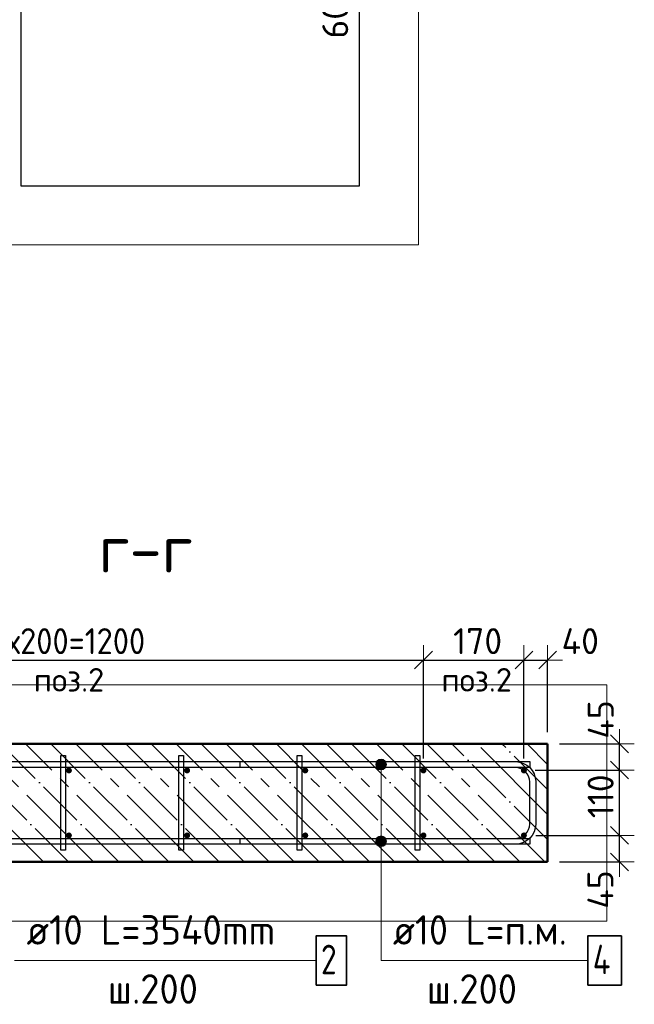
# Model space of a CAD drawing. Header units: millimetres. Extents: x -19950 to 69837, y -2757 to 40090.
# Tile 46 of 136: x -159 to 881, y 5061 to 6729. Entities that reach past the tile are written whole.
import ezdxf

# ---------------------------------------------------------------- set-up
doc = ezdxf.new("R2010")
doc.units = ezdxf.units.MM
doc.header["$PDMODE"] = 65
doc.linetypes.add('______11', pattern=[100, 80, -10, 0, -10])
doc.linetypes.add('______5', pattern=[220, 160, -20, 20, -20])
for name, color, linetype, lineweight in [('Standard', 7, 'Continuous', 25), ('Арм.стержн. Арматура края', 96, 'Continuous', 35), ('Арм.стержн. вертикальными 1', 22, 'Continuous', 35), ('Арм.стержн.горизонт. 1', 180, 'Continuous', 35), ('Размерная линия_ общее', 7, 'Continuous', 13)]:
    doc.layers.add(name, color=color, linetype=linetype, lineweight=lineweight)
doc.layers.add('Арм.стержн.Стяжки', color=7, linetype='Continuous', lineweight=35, true_color=0x501e0f)
doc.styles.add('ISOCPEUR', font='ISOCPEUR')
doc.dimstyles.new('DIMSTYLE_5', dxfattribs={"dimtxt": 44, "dimasz": 50, "dimexe": 0, "dimexo": 0, "dimgap": 22, "dimtad": 2, "dimdec": 0, "dimrnd": 5, "dimzin": 12, "dimdsep": 46, "dimtxsty": 'ISOCPEUR', "dimblk1": 'ALL_ML_STRICH', "dimblk2": 'ALL_ML_STRICH', "dimsah": 1, "dimcen": 0, "dimclrd": 7, "dimclre": 256, "dimclrt": 7, "dimadec": 0, "dimazin": 0, "dimtfac": 1, "dimtdec": 0, "dimtix": 1, "dimtmove": 2, "dimatfit": 3, "dimfxl": 0, "dimtvp": 1.2, "dimtzin": 0, "dimlwd": 0, "dimlwe": -3, "dimarcsym": 0})
doc.dimstyles.new('DIMSTYLE_7', dxfattribs={"dimtxt": 44, "dimasz": 50, "dimexe": 0, "dimexo": 0, "dimgap": 22, "dimtad": 2, "dimdec": 0, "dimrnd": 5, "dimzin": 12, "dimdsep": 46, "dimtxsty": 'ISOCPEUR', "dimblk1": 'ALL_ML_STRICH', "dimblk2": 'ALL_ML_STRICH', "dimsah": 1, "dimcen": 0, "dimclrd": 7, "dimclre": 256, "dimclrt": 7, "dimadec": 0, "dimazin": 0, "dimtfac": 1, "dimtdec": 0, "dimtix": 1, "dimtmove": 2, "dimatfit": 3, "dimfxl": 0, "dimtzin": 0, "dimlwd": 0, "dimlwe": -3, "dimarcsym": 0})

# ---------------------------------------------------------------- blocks, each defined once
blk = doc.blocks.new('ALL_ML_STRICH')
at = {"color": 0, "linetype": 'ByBlock', "lineweight": -2}
for p, q in [((0, -0.5), (0, 0.5)), ((-1, 0), (0.5, 0)), ((-0.3, -0.3), (0.3, 0.3))]:
    blk.add_line(p, q, dxfattribs=at)
blk = doc.blocks.new('*D44')
at = {"layer": 'DEFPOINTS', "color": 7, "linetype": 'Continuous', "lineweight": 13, "transparency": 33554687}
for p in [(694.2, 5347.4), (734.2, 5302.4), (855.9, 5302.4)]:
    blk.add_point(p, dxfattribs=at)
at = {"layer": 'Размерная линия_ общее', "color": 253, "linetype": 'Continuous', "lineweight": -2, "true_color": 0xa0a0a0, "transparency": 33554687}
for p, q in [((714.2, 5347.4), (855.9, 5347.4)), ((754.2, 5302.4), (855.9, 5302.4))]:
    blk.add_line(p, q, dxfattribs=at)
at = {"layer": 'Размерная линия_ общее', "color": 7, "linetype": 'Continuous', "lineweight": -2, "transparency": 33554687}
blk.add_line((855.9, 5302.4), (855.9, 5347.4), dxfattribs=at)
at = {"layer": 'Размерная линия_ общее', "color": 7, "linetype": 'Continuous', "lineweight": 13, "transparency": 33554687, "xscale": 50, "yscale": 50, "zscale": 50}
for p, rotation in [((855.9, 5347.4), 90), ((855.9, 5302.4), 270)]:
    blk.add_blockref('ALL_ML_STRICH', p, dxfattribs=dict(at, rotation=rotation))
at = {"layer": 'Размерная линия_ общее', "color": 7, "linetype": 'Continuous', "lineweight": 13, "transparency": 33554687, "insert": (823.6, 5255.7), "char_height": 44, "width": 88, "attachment_point": 5, "rotation": 90, "style": 'ISOCPEUR'}
blk.add_mtext('\\A1;{45}', dxfattribs=at)
blk = doc.blocks.new('*D45')
at = {"layer": 'DEFPOINTS', "color": 7, "linetype": 'Continuous', "lineweight": 13, "transparency": 33554687}
for p in [(693.4, 5457.9), (694.2, 5347.4), (855.9, 5347.4)]:
    blk.add_point(p, dxfattribs=at)
at = {"layer": 'Размерная линия_ общее', "color": 253, "linetype": 'Continuous', "lineweight": -2, "true_color": 0xa0a0a0, "transparency": 33554687}
for p, q in [((713.4, 5457.9), (855.9, 5457.9)), ((714.2, 5347.4), (855.9, 5347.4))]:
    blk.add_line(p, q, dxfattribs=at)
at = {"layer": 'Размерная линия_ общее', "color": 7, "linetype": 'Continuous', "lineweight": -2, "transparency": 33554687}
blk.add_line((855.9, 5347.4), (855.9, 5457.9), dxfattribs=at)
at = {"layer": 'Размерная линия_ общее', "color": 7, "linetype": 'Continuous', "lineweight": 13, "transparency": 33554687, "xscale": 50, "yscale": 50, "zscale": 50}
for p, rotation in [((855.9, 5457.9), 90), ((855.9, 5347.4), 270)]:
    blk.add_blockref('ALL_ML_STRICH', p, dxfattribs=dict(at, rotation=rotation))
at = {"layer": 'Размерная линия_ общее', "color": 7, "linetype": 'Continuous', "lineweight": 13, "transparency": 33554687, "insert": (823.9, 5413.6), "char_height": 44, "width": 132, "attachment_point": 5, "rotation": 90, "style": 'ISOCPEUR'}
blk.add_mtext('\\A1;{110}', dxfattribs=at)
blk = doc.blocks.new('*D46')
at = {"layer": 'DEFPOINTS', "color": 7, "linetype": 'Continuous', "lineweight": 13, "transparency": 33554687}
for p in [(734.2, 5502.4), (693.4, 5457.9), (855.9, 5457.9)]:
    blk.add_point(p, dxfattribs=at)
at = {"layer": 'Размерная линия_ общее', "color": 253, "linetype": 'Continuous', "lineweight": -2, "true_color": 0xa0a0a0, "transparency": 33554687}
for p, q in [((754.2, 5502.4), (855.9, 5502.4)), ((713.4, 5457.9), (855.9, 5457.9))]:
    blk.add_line(p, q, dxfattribs=at)
at = {"layer": 'Размерная линия_ общее', "color": 7, "linetype": 'Continuous', "lineweight": -2, "transparency": 33554687}
blk.add_line((855.9, 5457.9), (855.9, 5502.4), dxfattribs=at)
at = {"layer": 'Размерная линия_ общее', "color": 7, "linetype": 'Continuous', "lineweight": 13, "transparency": 33554687, "xscale": 50, "yscale": 50, "zscale": 50}
for p, rotation in [((855.9, 5502.4), 90), ((855.9, 5457.9), 270)]:
    blk.add_blockref('ALL_ML_STRICH', p, dxfattribs=dict(at, rotation=rotation))
at = {"layer": 'Размерная линия_ общее', "color": 7, "linetype": 'Continuous', "lineweight": 13, "transparency": 33554687, "insert": (824.2, 5543.6), "char_height": 44, "width": 88, "attachment_point": 5, "rotation": 90, "style": 'ISOCPEUR'}
blk.add_mtext('\\A1;{45}', dxfattribs=at)
blk = doc.blocks.new('*D48')
at = {"layer": 'DEFPOINTS', "color": 7, "linetype": 'Continuous', "lineweight": 13, "transparency": 33554687}
for p in [(-675.8, 5644.3), (-675.8, 5457.4), (524.2, 5457.4)]:
    blk.add_point(p, dxfattribs=at)
at = {"layer": 'Размерная линия_ общее', "color": 253, "linetype": 'Continuous', "lineweight": -2, "true_color": 0xa0a0a0, "transparency": 33554687}
for p, q in [((-675.8, 5477.4), (-675.8, 5644.3)), ((524.2, 5477.4), (524.2, 5644.3))]:
    blk.add_line(p, q, dxfattribs=at)
at = {"layer": 'Размерная линия_ общее', "color": 7, "linetype": 'Continuous', "lineweight": -2, "transparency": 33554687}
blk.add_line((-675.8, 5644.3), (524.2, 5644.3), dxfattribs=at)
at = {"layer": 'Размерная линия_ общее', "color": 7, "linetype": 'Continuous', "lineweight": 13, "transparency": 33554687, "xscale": 50, "yscale": 50, "zscale": 50, "rotation": 180}
blk.add_blockref('ALL_ML_STRICH', (-675.8, 5644.3), dxfattribs=at)
at = {"layer": 'Размерная линия_ общее', "color": 7, "linetype": 'Continuous', "lineweight": 13, "transparency": 33554687, "xscale": 50, "yscale": 50, "zscale": 50}
blk.add_blockref('ALL_ML_STRICH', (524.2, 5644.3), dxfattribs=at)
at = {"layer": 'Размерная линия_ общее', "color": 7, "linetype": 'Continuous', "lineweight": 13, "transparency": 33554687, "insert": (-209.8, 5698.3), "char_height": 44, "width": 2.2, "attachment_point": 1, "line_spacing_factor": 0.60241, "style": 'ISOCPEUR'}
blk.add_mtext('\\W0.91;6х200=1200', dxfattribs=at)
blk = doc.blocks.new('*D49')
at = {"layer": 'DEFPOINTS', "color": 7, "linetype": 'Continuous', "lineweight": 13, "transparency": 33554687}
for p in [(524.2, 5644.3), (524.2, 5457.4), (694.2, 5457.4)]:
    blk.add_point(p, dxfattribs=at)
at = {"layer": 'Размерная линия_ общее', "color": 253, "linetype": 'Continuous', "lineweight": -2, "true_color": 0xa0a0a0, "transparency": 33554687}
for p, q in [((524.2, 5477.4), (524.2, 5644.3)), ((694.2, 5477.4), (694.2, 5644.3))]:
    blk.add_line(p, q, dxfattribs=at)
at = {"layer": 'Размерная линия_ общее', "color": 7, "linetype": 'Continuous', "lineweight": -2, "transparency": 33554687}
blk.add_line((524.2, 5644.3), (694.2, 5644.3), dxfattribs=at)
at = {"layer": 'Размерная линия_ общее', "color": 7, "linetype": 'Continuous', "lineweight": 13, "transparency": 33554687, "xscale": 50, "yscale": 50, "zscale": 50, "rotation": 180}
blk.add_blockref('ALL_ML_STRICH', (524.2, 5644.3), dxfattribs=at)
at = {"layer": 'Размерная линия_ общее', "color": 7, "linetype": 'Continuous', "lineweight": 13, "transparency": 33554687, "xscale": 50, "yscale": 50, "zscale": 50}
blk.add_blockref('ALL_ML_STRICH', (694.2, 5644.3), dxfattribs=at)
at = {"layer": 'Размерная линия_ общее', "color": 7, "linetype": 'Continuous', "lineweight": 13, "transparency": 33554687, "insert": (615.8, 5676.3), "char_height": 44, "width": 132, "attachment_point": 5, "style": 'ISOCPEUR'}
blk.add_mtext('\\A1;{170}', dxfattribs=at)
blk = doc.blocks.new('*D50')
at = {"layer": 'DEFPOINTS', "color": 7, "linetype": 'Continuous', "lineweight": 13, "transparency": 33554687}
for p in [(694.2, 5644.3), (734.2, 5502.4), (694.2, 5457.4)]:
    blk.add_point(p, dxfattribs=at)
at = {"layer": 'Размерная линия_ общее', "color": 253, "linetype": 'Continuous', "lineweight": -2, "true_color": 0xa0a0a0, "transparency": 33554687}
for p, q in [((694.2, 5477.4), (694.2, 5644.3)), ((734.2, 5522.4), (734.2, 5644.3))]:
    blk.add_line(p, q, dxfattribs=at)
at = {"layer": 'Размерная линия_ общее', "color": 7, "linetype": 'Continuous', "lineweight": -2, "transparency": 33554687}
blk.add_line((694.2, 5644.3), (734.2, 5644.3), dxfattribs=at)
at = {"layer": 'Размерная линия_ общее', "color": 7, "linetype": 'Continuous', "lineweight": 13, "transparency": 33554687, "xscale": 50, "yscale": 50, "zscale": 50, "rotation": 180}
blk.add_blockref('ALL_ML_STRICH', (694.2, 5644.3), dxfattribs=at)
at = {"layer": 'Размерная линия_ общее', "color": 7, "linetype": 'Continuous', "lineweight": 13, "transparency": 33554687, "xscale": 50, "yscale": 50, "zscale": 50}
blk.add_blockref('ALL_ML_STRICH', (734.2, 5644.3), dxfattribs=at)
at = {"layer": 'Размерная линия_ общее', "color": 7, "linetype": 'Continuous', "lineweight": 13, "transparency": 33554687, "insert": (789.5, 5676.3), "char_height": 44, "width": 88, "attachment_point": 5, "style": 'ISOCPEUR'}
blk.add_mtext('\\A1;{40}', dxfattribs=at)
blk = doc.blocks.new('*D235')
at = {"layer": 'DEFPOINTS', "color": 7, "linetype": 'Continuous', "lineweight": 13, "transparency": 33554687}
for p in [(206.6, 6852.6), (187.5, 6792.6), (411.6, 6792.6)]:
    blk.add_point(p, dxfattribs=at)
at = {"layer": 'Размерная линия_ общее', "color": 253, "linetype": 'Continuous', "lineweight": -2, "true_color": 0xa0a0a0, "transparency": 33554687}
for p, q in [((226.6, 6852.6), (411.6, 6852.6)), ((207.5, 6792.6), (411.6, 6792.6))]:
    blk.add_line(p, q, dxfattribs=at)
at = {"layer": 'Размерная линия_ общее', "color": 7, "linetype": 'Continuous', "lineweight": -2, "transparency": 33554687}
blk.add_line((411.6, 6792.6), (411.6, 6852.6), dxfattribs=at)
at = {"layer": 'Размерная линия_ общее', "color": 7, "linetype": 'Continuous', "lineweight": 13, "transparency": 33554687, "xscale": 50, "yscale": 50, "zscale": 50}
for p, rotation in [((411.6, 6852.6), 90), ((411.6, 6792.6), 270)]:
    blk.add_blockref('ALL_ML_STRICH', p, dxfattribs=dict(at, rotation=rotation))
at = {"layer": 'Размерная линия_ общее', "color": 7, "linetype": 'Continuous', "lineweight": 13, "transparency": 33554687, "insert": (374.8, 6727.6), "char_height": 44, "width": 88, "attachment_point": 5, "rotation": 90, "style": 'ISOCPEUR'}
blk.add_mtext('\\A1;{60}', dxfattribs=at)

msp = doc.modelspace()

# ---------------------------------------------------------------- hatches: boundary and pattern name
at = {"layer": 'Арм.стержн. вертикальными 1', "linetype": 'Continuous', "lineweight": 50, "transparency": 33554687}
for points in [[(-75.8, 5452.4), (-73.9, 5452.7), (-72.3, 5453.8), (-71.2, 5455.4), (-70.8, 5457.4), (-71.2, 5459.3), (-72.3, 5460.9), (-73.9, 5462), (-75.8, 5462.4), (-77.8, 5462), (-79.4, 5460.9), (-80.5, 5459.3), (-80.8, 5457.4), (-80.5, 5455.4), (-79.4, 5453.8), (-77.8, 5452.7)], [(124.2, 5452.4), (126.1, 5452.7), (127.7, 5453.8), (128.8, 5455.4), (129.2, 5457.4), (128.8, 5459.3), (127.7, 5460.9), (126.1, 5462), (124.2, 5462.4), (122.2, 5462), (120.6, 5460.9), (119.5, 5459.3), (119.2, 5457.4), (119.5, 5455.4), (120.6, 5453.8), (122.2, 5452.7)], [(324.2, 5452.4), (326.1, 5452.7), (327.7, 5453.8), (328.8, 5455.4), (329.2, 5457.4), (328.8, 5459.3), (327.7, 5460.9), (326.1, 5462), (324.2, 5462.4), (322.2, 5462), (320.6, 5460.9), (319.5, 5459.3), (319.2, 5457.4), (319.5, 5455.4), (320.6, 5453.8), (322.2, 5452.7)], [(524.2, 5452.4), (526.1, 5452.7), (527.7, 5453.8), (528.8, 5455.4), (529.2, 5457.4), (528.8, 5459.3), (527.7, 5460.9), (526.1, 5462), (524.2, 5462.4), (522.2, 5462), (520.6, 5460.9), (519.5, 5459.3), (519.2, 5457.4), (519.5, 5455.4), (520.6, 5453.8), (522.2, 5452.7)], [(694.2, 5452.4), (696.1, 5452.7), (697.7, 5453.8), (698.8, 5455.4), (699.2, 5457.4), (698.8, 5459.3), (697.7, 5460.9), (696.1, 5462), (694.2, 5462.4), (692.2, 5462), (690.6, 5460.9), (689.5, 5459.3), (689.2, 5457.4), (689.5, 5455.4), (690.6, 5453.8), (692.2, 5452.7)], [(-75.8, 5342.4), (-73.9, 5342.7), (-72.3, 5343.8), (-71.2, 5345.4), (-70.8, 5347.4), (-71.2, 5349.3), (-72.3, 5350.9), (-73.9, 5352), (-75.8, 5352.4), (-77.8, 5352), (-79.4, 5350.9), (-80.5, 5349.3), (-80.8, 5347.4), (-80.5, 5345.4), (-79.4, 5343.8), (-77.8, 5342.7)], [(124.2, 5342.4), (126.1, 5342.7), (127.7, 5343.8), (128.8, 5345.4), (129.2, 5347.4), (128.8, 5349.3), (127.7, 5350.9), (126.1, 5352), (124.2, 5352.4), (122.2, 5352), (120.6, 5350.9), (119.5, 5349.3), (119.2, 5347.4), (119.5, 5345.4), (120.6, 5343.8), (122.2, 5342.7)], [(324.2, 5342.4), (326.1, 5342.7), (327.7, 5343.8), (328.8, 5345.4), (329.2, 5347.4), (328.8, 5349.3), (327.7, 5350.9), (326.1, 5352), (324.2, 5352.4), (322.2, 5352), (320.6, 5350.9), (319.5, 5349.3), (319.2, 5347.4), (319.5, 5345.4), (320.6, 5343.8), (322.2, 5342.7)], [(524.2, 5342.4), (526.1, 5342.7), (527.7, 5343.8), (528.8, 5345.4), (529.2, 5347.4), (528.8, 5349.3), (527.7, 5350.9), (526.1, 5352), (524.2, 5352.4), (522.2, 5352), (520.6, 5350.9), (519.5, 5349.3), (519.2, 5347.4), (519.5, 5345.4), (520.6, 5343.8), (522.2, 5342.7)], [(694.2, 5342.4), (696.1, 5342.7), (697.7, 5343.8), (698.8, 5345.4), (699.2, 5347.4), (698.8, 5349.3), (697.7, 5350.9), (696.1, 5352), (694.2, 5352.4), (692.2, 5352), (690.6, 5350.9), (689.5, 5349.3), (689.2, 5347.4), (689.5, 5345.4), (690.6, 5343.8), (692.2, 5342.7)]]:
    msp.add_hatch(color=4, dxfattribs=at).paths.add_polyline_path(points)
at = {"layer": 'Арм.стержн.горизонт. 1', "linetype": 'Continuous', "lineweight": 13, "transparency": 33554687}
for points in [[(443.3, 5467.4), (461.3, 5467.4), (460, 5471.9)], [(443.3, 5467.4), (460, 5471.9), (444.5, 5471.9)], [(443.3, 5467.4), (461.3, 5467.4), (460, 5471.9)], [(443.3, 5467.4), (460, 5471.9), (444.5, 5471.9)], [(444.5, 5471.9), (460, 5471.9), (456.8, 5475.1)], [(444.5, 5471.9), (456.8, 5475.1), (447.8, 5475.1)], [(444.5, 5471.9), (460, 5471.9), (456.8, 5475.1)], [(444.5, 5471.9), (456.8, 5475.1), (447.8, 5475.1)], [(447.8, 5475.1), (456.8, 5475.1), (452.3, 5476.4)], [(447.8, 5475.1), (456.8, 5475.1), (452.3, 5476.4)], [(444.5, 5462.9), (461.3, 5467.4), (443.3, 5467.4)], [(444.5, 5462.9), (461.3, 5467.4), (443.3, 5467.4)], [(444.5, 5462.9), (460, 5462.9), (461.3, 5467.4)], [(444.5, 5462.9), (460, 5462.9), (461.3, 5467.4)], [(447.8, 5459.6), (460, 5462.9), (444.5, 5462.9)], [(447.8, 5459.6), (460, 5462.9), (444.5, 5462.9)], [(447.8, 5459.6), (456.8, 5459.6), (460, 5462.9)], [(447.8, 5459.6), (456.8, 5459.6), (460, 5462.9)], [(456.8, 5459.6), (447.8, 5459.6), (452.3, 5458.4)], [(456.8, 5459.6), (447.8, 5459.6), (452.3, 5458.4)], [(443.3, 5337.4), (461.3, 5337.4), (460, 5341.9)], [(443.3, 5337.4), (460, 5341.9), (444.5, 5341.9)], [(443.3, 5337.4), (461.3, 5337.4), (460, 5341.9)], [(443.3, 5337.4), (460, 5341.9), (444.5, 5341.9)], [(444.5, 5332.9), (461.3, 5337.4), (443.3, 5337.4)], [(444.5, 5332.9), (461.3, 5337.4), (443.3, 5337.4)], [(444.5, 5341.9), (460, 5341.9), (456.8, 5345.1)], [(444.5, 5341.9), (456.8, 5345.1), (447.8, 5345.1)], [(444.5, 5341.9), (460, 5341.9), (456.8, 5345.1)], [(444.5, 5341.9), (456.8, 5345.1), (447.8, 5345.1)], [(444.5, 5332.9), (460, 5332.9), (461.3, 5337.4)], [(444.5, 5332.9), (460, 5332.9), (461.3, 5337.4)], [(447.8, 5345.1), (456.8, 5345.1), (452.3, 5346.4)], [(447.8, 5345.1), (456.8, 5345.1), (452.3, 5346.4)], [(447.8, 5329.6), (460, 5332.9), (444.5, 5332.9)], [(447.8, 5329.6), (460, 5332.9), (444.5, 5332.9)], [(447.8, 5329.6), (456.8, 5329.6), (460, 5332.9)], [(447.8, 5329.6), (456.8, 5329.6), (460, 5332.9)], [(456.8, 5329.6), (447.8, 5329.6), (452.3, 5328.4)], [(456.8, 5329.6), (447.8, 5329.6), (452.3, 5328.4)]]:
    msp.add_hatch(color=7, dxfattribs=at).paths.add_polyline_path(points)

# ---------------------------------------------------------------- linework, layer by layer
at = {"layer": 'Standard', "color": 52, "linetype": 'Continuous', "lineweight": -3, "transparency": 33554687}
for p, q in [((-157.1, 10190.1), (-157.1, 6447.4)), ((-157.1, 10190.1), (-157.1, 6447.4)), ((415.8, 6447.4), (415.8, 10190.1)), ((415.8, 6447.4), (415.8, 10190.1)), ((-157.1, 6447.4), (415.8, 6447.4)), ((-157.1, 6447.4), (415.8, 6447.4))]:
    msp.add_line(p, q, dxfattribs=at)
at = {"layer": 'Standard', "color": 7, "linetype": 'Continuous', "lineweight": 50, "transparency": 33554687}
for p, q in [((734.2, 5502.4), (-715.8, 5502.4)), ((734.2, 5302.4), (734.2, 5502.4)), ((-715.8, 5302.4), (734.2, 5302.4))]:
    msp.add_line(p, q, dxfattribs=at)
at = {"layer": 'Standard', "color": 7, "linetype": '______5', "lineweight": -3, "transparency": 33554687}
for p, q in [((-118.8, 5302.4), (-318.8, 5502.4)), ((-34, 5302.4), (-234, 5502.4)), ((50.9, 5302.4), (-149.1, 5502.4)), ((135.7, 5302.4), (-64.3, 5502.4)), ((220.6, 5302.4), (20.6, 5502.4)), ((305.5, 5302.4), (105.5, 5502.4)), ((390.3, 5302.4), (190.3, 5502.4)), ((475.2, 5302.4), (275.2, 5502.4)), ((560, 5302.4), (360, 5502.4)), ((644.9, 5302.4), (444.9, 5502.4)), ((729.7, 5302.4), (529.7, 5502.4)), ((734.2, 5382.8), (614.6, 5502.4)), ((734.2, 5467.6), (699.4, 5502.4))]:
    msp.add_line(p, q, dxfattribs=at)
at = {"layer": 'Standard', "color": 7, "linetype": '______11', "lineweight": -3, "transparency": 33554687}
for p, q in [((-76.4, 5302.4), (-276.4, 5502.4)), ((8.5, 5302.4), (-191.5, 5502.4)), ((93.3, 5302.4), (-106.7, 5502.4)), ((178.2, 5302.4), (-21.8, 5502.4)), ((263, 5302.4), (63, 5502.4)), ((347.9, 5302.4), (147.9, 5502.4)), ((432.7, 5302.4), (232.7, 5502.4)), ((517.6, 5302.4), (317.6, 5502.4)), ((602.4, 5302.4), (402.4, 5502.4)), ((687.3, 5302.4), (487.3, 5502.4)), ((734.2, 5340.4), (572.1, 5502.4)), ((734.2, 5425.2), (657, 5502.4))]:
    msp.add_line(p, q, dxfattribs=at)
at = {"layer": 'Standard', "color": 7, "linetype": 'Continuous', "lineweight": 13, "transparency": 33554687}
for points in [[(-257.1, 6347.4), (515.8, 6347.4), (515.8, 10290.1), (-257.1, 10290.1), (-257.1, 6347.4)], [(-815.8, 5602.4), (-815.8, 5202.4), (834.2, 5202.4), (834.2, 5602.4), (-815.8, 5602.4)]]:
    msp.add_lwpolyline(points, dxfattribs=at)
at = {"layer": 'Арм.стержн. Арматура края', "color": 4, "linetype": 'Continuous', "lineweight": 25, "transparency": 33554687}
msp.add_lwpolyline([(214.2, 5342.4), (680.1, 5342.4), (684.6, 5343), (689.2, 5344.5), (693.4, 5346.8), (696.8, 5349.7), (699.7, 5353.1), (702, 5357.3), (703.5, 5361.9), (704.2, 5366.4), (704.2, 5438.3), (703.5, 5442.8), (702, 5447.4), (699.7, 5451.6), (696.8, 5455), (693.4, 5457.9), (689.2, 5460.2), (684.6, 5461.7), (680.1, 5462.4), (214.2, 5462.4), (214.2, 5472.4), (680.8, 5472.4), (686.9, 5471.5), (693.3, 5469.4), (699.1, 5466.1), (703.9, 5462.1), (707.9, 5457.3), (711.2, 5451.5), (713.3, 5445.1), (714.2, 5439), (714.2, 5365.7), (713.3, 5359.6), (711.2, 5353.3), (707.9, 5347.4), (703.9, 5342.6), (699.1, 5338.6), (693.3, 5335.3), (686.9, 5333.2), (680.8, 5332.4), (214.2, 5332.4), (214.2, 5342.4)], dxfattribs=at)
msp.add_lwpolyline([(214.2, 5342.4), (680.1, 5342.4), (684.6, 5343), (689.2, 5344.5), (693.4, 5346.8), (696.8, 5349.7), (699.7, 5353.1), (702, 5357.3), (703.5, 5361.9), (704.2, 5366.4), (704.2, 5438.3), (703.5, 5442.8), (702, 5447.4), (699.7, 5451.6), (696.8, 5455), (693.4, 5457.9), (689.2, 5460.2), (684.6, 5461.7), (680.1, 5462.4), (214.2, 5462.4), (214.2, 5472.4), (680.8, 5472.4), (686.9, 5471.5), (693.3, 5469.4), (699.1, 5466.1), (703.9, 5462.1), (707.9, 5457.3), (711.2, 5451.5), (713.3, 5445.1), (714.2, 5439), (714.2, 5365.7), (713.3, 5359.6), (711.2, 5353.3), (707.9, 5347.4), (703.9, 5342.6), (699.1, 5338.6), (693.3, 5335.3), (686.9, 5333.2), (680.8, 5332.4), (214.2, 5332.4), (214.2, 5342.4)], dxfattribs=at)
at = {"layer": 'Арм.стержн. вертикальными 1', "color": 7, "linetype": 'Continuous', "lineweight": 13, "transparency": 33554687}
msp.add_line((-167.7, 5135.6), (342.3, 5135.6), dxfattribs=at)
at = {"layer": 'Арм.стержн. вертикальными 1', "color": 7, "linetype": 'Continuous', "lineweight": 35, "transparency": 33554687}
msp.add_lwpolyline([(342.3, 5093.9), (394, 5093.9), (394, 5177.3), (342.3, 5177.3), (342.3, 5093.9)], dxfattribs=at)
at = {"layer": 'Арм.стержн.горизонт. 1', "color": 52, "linetype": 'Continuous', "lineweight": 50, "transparency": 33554687}
for p, q in [((734.2, 5502.4), (734.2, 5502.4)), ((734.2, 5302.4), (734.2, 5302.4))]:
    msp.add_line(p, q, dxfattribs=at)
at = {"layer": 'Арм.стержн.горизонт. 1', "color": 7, "linetype": 'Continuous', "lineweight": 13, "transparency": 33554687}
for p, q in [((452.3, 5476.4), (452.3, 5476.4)), ((452.3, 5476.4), (452.3, 5476.4)), ((443.3, 5467.4), (443.3, 5467.4)), ((443.3, 5467.4), (443.3, 5467.4)), ((452.3, 5135.6), (452.3, 5467.4)), ((452.3, 5135.6), (452.3, 5467.4)), ((452.3, 5458.4), (452.3, 5458.4)), ((452.3, 5458.4), (452.3, 5458.4)), ((461.3, 5467.4), (461.3, 5467.4)), ((461.3, 5467.4), (461.3, 5467.4)), ((443.3, 5337.4), (443.3, 5337.4)), ((443.3, 5337.4), (443.3, 5337.4)), ((452.3, 5346.4), (452.3, 5346.4)), ((452.3, 5346.4), (452.3, 5346.4)), ((452.3, 5135.6), (452.3, 5337.4)), ((452.3, 5135.6), (452.3, 5337.4)), ((461.3, 5337.4), (461.3, 5337.4)), ((461.3, 5337.4), (461.3, 5337.4)), ((452.3, 5328.4), (452.3, 5328.4)), ((452.3, 5328.4), (452.3, 5328.4)), ((452.3, 5135.6), (802.3, 5135.6))]:
    msp.add_line(p, q, dxfattribs=at)
at = {"layer": 'Арм.стержн.горизонт. 1', "color": 4, "linetype": 'Continuous', "lineweight": 25, "transparency": 33554687}
for points in [[(-685.8, 5472.4), (704.2, 5472.4), (704.2, 5462.4), (-685.8, 5462.4), (-685.8, 5472.4)], [(-685.8, 5472.4), (704.2, 5472.4), (704.2, 5462.4), (-685.8, 5462.4), (-685.8, 5472.4)], [(-685.8, 5342.4), (704.2, 5342.4), (704.2, 5332.4), (-685.8, 5332.4), (-685.8, 5342.4)], [(-685.8, 5342.4), (704.2, 5342.4), (704.2, 5332.4), (-685.8, 5332.4), (-685.8, 5342.4)]]:
    msp.add_lwpolyline(points, dxfattribs=at)
at = {"layer": 'Арм.стержн.горизонт. 1', "color": 7, "linetype": 'Continuous', "lineweight": 35, "transparency": 33554687}
msp.add_lwpolyline([(802.3, 5093.9), (859, 5093.9), (859, 5177.3), (802.3, 5177.3), (802.3, 5093.9)], dxfattribs=at)
at = {"layer": 'Арм.стержн.горизонт. 1', "color": 7, "linetype": 'Continuous', "lineweight": 13, "transparency": 33554687}
for centre in [(452.3, 5467.4), (452.3, 5467.4), (452.3, 5337.4), (452.3, 5337.4)]:
    msp.add_circle(centre, 9, dxfattribs=at)
at = {"layer": 'Арм.стержн.Стяжки', "color": 40, "linetype": 'Continuous', "lineweight": 25, "transparency": 33554687}
for points in [[(-89.8, 5322.4), (-89.8, 5482.4), (-81.8, 5482.4), (-81.8, 5322.4), (-89.8, 5322.4)], [(110.2, 5322.4), (110.2, 5482.4), (118.2, 5482.4), (118.2, 5322.4), (110.2, 5322.4)], [(310.2, 5322.4), (310.2, 5482.4), (318.2, 5482.4), (318.2, 5322.4), (310.2, 5322.4)], [(510.2, 5322.4), (510.2, 5482.4), (518.2, 5482.4), (518.2, 5322.4), (510.2, 5322.4)]]:
    msp.add_lwpolyline(points, dxfattribs=at)

# ---------------------------------------------------------------- texts
at = {"layer": 'Standard', "color": 7, "linetype": 'Continuous', "lineweight": 13, "transparency": 33554687, "style": 'ISOCPEUR'}
for s, insert, char_height, width, attachment_point in [('\\A1;{\\fISOCPEUR|i0|b0;\\H80.000000;\\W1.000000;\\C7;г-г}\\P', (-25.6, 5832.8), 80, 204.522, 4), ('\\A1;{\\fISOCPEUR|i0|b0;\\H40.000000;\\W1.000000;\\C7;поз.2}\\P', (-135.5, 5590.8), 40, 140.769, 7), ('\\A1;{\\fISOCPEUR|i0|b0;\\H40.000000;\\W1.000000;\\C7;поз.2}\\P', (554.5, 5590.8), 40, 140.769, 7)]:
    msp.add_mtext(s, dxfattribs=dict(at, insert=insert, char_height=char_height, width=width, attachment_point=attachment_point))
at = {"layer": 'Арм.стержн. вертикальными 1', "color": 7, "linetype": 'Continuous', "lineweight": 25, "transparency": 33554687, "char_height": 50, "attachment_point": 7, "style": 'ISOCPEUR'}
for s, insert, width in [('\\W0.96;ø10 L=3540mm ', (-147.7, 5162.3), 493.775), ('\\W0.78;2', (350.6, 5112.3), 54.401), ('\\W0.95;ш.200 ', (-10.2, 5062.3), 218.666)]:
    msp.add_mtext(s, dxfattribs=dict(at, insert=insert, width=width))
at = {"layer": 'Арм.стержн.горизонт. 1', "color": 7, "linetype": 'Continuous', "lineweight": 25, "transparency": 33554687, "char_height": 50, "attachment_point": 7, "style": 'ISOCPEUR'}
for s, insert, width in [('\\W0.94;ø10 L=п.м.', (472.3, 5162.3), 333.305), ('\\W0.80;4', (810.6, 5112.3), 59.972), ('\\W0.95;ш.200 ', (529.8, 5062.3), 218.666)]:
    msp.add_mtext(s, dxfattribs=dict(at, insert=insert, width=width))

# ---------------------------------------------------------------- dimensions: what is measured, and where the dimension line sits
at = {"layer": 'Размерная линия_ общее', "color": 7, "linetype": 'Continuous', "lineweight": 13, "transparency": 33554687}
for base, p1, p2, picture, middle in [((411.6, 6852.6), (207.5, 6792.6), (226.6, 6852.6), '*D235', (374.8, 6727.6)), ((855.9353, 5502.3591), (713.4053, 5457.8726), (754.1532, 5502.3591), '*D46', (824.1825, 5543.5839)), ((855.9353, 5457.8726), (714.1533, 5347.3588), (713.4053, 5457.8726), '*D45', (823.9353, 5413.6157)), ((855.9, 5347.4), (754.2, 5302.4), (714.2, 5347.4), '*D44', (823.6, 5255.7))]:
    dim = msp.add_linear_dim(base=base, p1=p1, p2=p2, angle=90, dimstyle='DIMSTYLE_5', override={"dimpost": '<>', "dimclrd": 7, "dimclre": 253, "dimclrt": 7, "dimlwd": 0, "dimlwe": 65533}, dxfattribs=at)
    dim.commit()
    dim.dimension.update_dxf_attribs({"geometry": picture, "text_midpoint": middle, "dimtype": 160})
for base, p1, p2, dimstyle, picture, middle in [((694.2, 5644.3), (524.2, 5477.4), (694.2, 5477.4), 'DIMSTYLE_7', '*D49', (615.8, 5676.3)), ((734.2, 5644.3), (694.2, 5477.4), (734.2, 5522.4), 'DIMSTYLE_5', '*D50', (789.5, 5676.3))]:
    dim = msp.add_linear_dim(base=base, p1=p1, p2=p2, dimstyle=dimstyle, override={"dimpost": '<>', "dimclrd": 7, "dimclre": 253, "dimclrt": 7, "dimlwd": 0, "dimlwe": 65533}, dxfattribs=at)
    dim.commit()
    dim.dimension.update_dxf_attribs({"geometry": picture, "text_midpoint": middle, "dimtype": 160})
dim = msp.add_linear_dim(base=(524.2, 5644.3), p1=(-675.8, 5477.4), p2=(524.2, 5477.4), text='\\W0.91;6х200=1200', dimstyle='DIMSTYLE_7', override={"dimpost": '<>', "dimclrd": 7, "dimclre": 253, "dimclrt": 7, "dimlwd": 0, "dimlwe": 65533}, dxfattribs=at)
dim.commit()
dim.dimension.update_dxf_attribs({"geometry": '*D48', "text_midpoint": (-75.8, 5666.3), "dimtype": 160})

doc.saveas('drawing.dxf')
